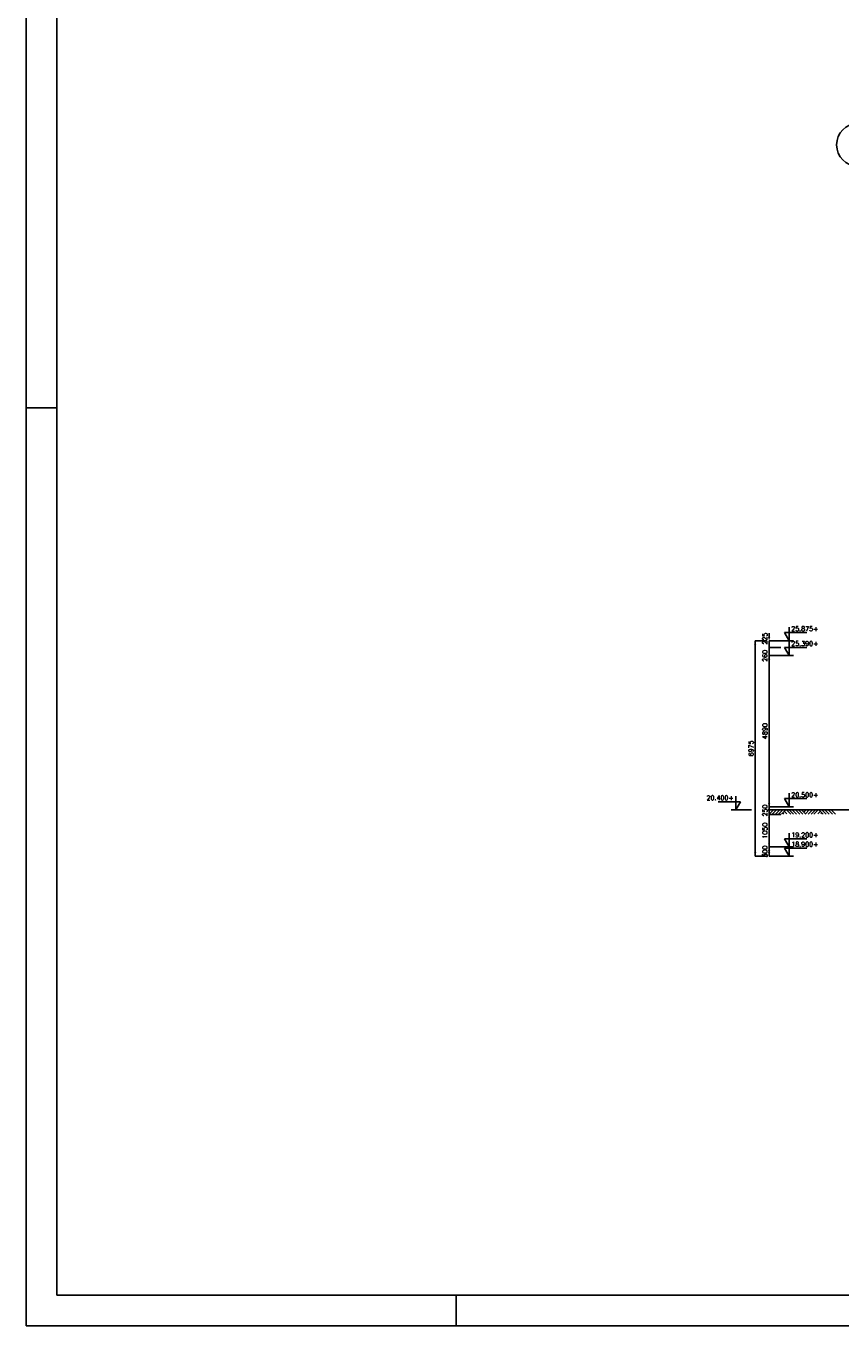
# Model space of a CAD drawing. Extents: x 0 to 118900, y 0 to 84100.
# Tile 1 of 20: x 0 to 26340, y 0 to 42050. Entities that reach past the tile are written whole.
import ezdxf
from ezdxf.enums import TextEntityAlignment as Align

# ---------------------------------------------------------------- set-up
doc = ezdxf.new("R2010")
doc.units = 0
doc.header["$LTSCALE"] = 60
doc.header["$MEASUREMENT"] = 0
doc.linetypes.add('DASHDOT', pattern=[25, 12.5, -6.25, 0, -6.25])
doc.layers.get('0').update_dxf_attribs({"linetype": 'CONTINUOUS'})
for name, color, linetype in [('HGTMAAT15', 3, 'CONTINUOUS'), ('KADER', 2, 'CONTINUOUS'), ('LAAG25', 4, 'CONTINUOUS'), ('MAAT15', 3, 'CONTINUOUS'), ('MAAT20', 4, 'CONTINUOUS'), ('STRAMIEN', 3, 'DASHDOT')]:
    doc.layers.add(name, color=color, linetype=linetype)
doc.styles.add('ROMANS', font='romans')

# ---------------------------------------------------------------- blocks, each defined once
blk = doc.blocks.new('2MAAIVEL')
at = {"linetype": 'Continuous'}
for points in [[(0, 0), (1.41, 1.41)], [(1, 0), (2.41, 1.41)], [(2, 0), (3.41, 1.41)], [(3, 0), (4.41, 1.41)], [(4, 0), (5.41, 1.41)], [(4.7, 0.08), (4.47, 0.31)], [(5.75, 0.08), (4.85, 0.98)], [(7.02, 0), (5.61, 1.41)], [(7.88, 0), (6.47, 1.41)], [(8.88, 0), (7.47, 1.41)], [(9.88, 0), (8.47, 1.41)], [(10.88, 0), (9.47, 1.41)], [(11.88, 0), (10.47, 1.41)], [(10.72, 1.16), (10.98, 1.41)], [(11.22, 0.66), (11.98, 1.41)], [(11.72, 0.16), (12.98, 1.41)], [(12.56, 0), (13.98, 1.41)], [(13.56, 0), (14.98, 1.41)], [(14.43, 0), (15.84, 1.41)], [(15.7, 0.08), (16.6, 0.98)], [(17.45, 0), (16.03, 1.41)], [(16.75, 0.08), (16.97, 0.31)], [(18.45, 0), (17.03, 1.41)], [(19.45, 0), (18.03, 1.41)], [(20.45, 0), (19.03, 1.41)], [(21.45, 0), (20.03, 1.41)]]:
    blk.add_lwpolyline(points, dxfattribs=at)
blk = doc.blocks.new('ZUHMAAT3')
at = {"layer": 'MAAT20'}
for p, q in [((-4.31, 0), (-4.31, 2.93)), ((-8.1, 1.75), (-3.3, 1.75)), ((-5.26, 0), (-0.92, 0)), ((-3.3, 1.75), (-4.31, 0))]:
    blk.add_line(p, q, dxfattribs=at)
blk = doc.blocks.new('ZUDIMTUS')
at = {"color": 3}
blk.add_solid([(0, 0), (-800, -240), (-800, 240)], dxfattribs=at)
blk = doc.blocks.new('ZUDIMEND')
blk.add_line((-800, 0), (-1600, 0))
at = {"color": 3}
blk.add_solid([(0, 0), (-800, -240), (-800, 240)], dxfattribs=at)
blk = doc.blocks.new('ZUHMAAT1')
at = {"layer": 'MAAT20'}
for p, q in [((4.31, 0), (4.31, 2.93)), ((5.26, 0), (0.92, 0)), ((3.3, 1.75), (4.31, 0)), ((8.1, 1.75), (3.3, 1.75))]:
    blk.add_line(p, q, dxfattribs=at)

msp = doc.modelspace()

# ---------------------------------------------------------------- linework, layer by layer
at = {"layer": 'KADER', "color": 3}
for p, q in [((0, 29700), (1000, 29700)), ((0, 29700), (1000, 29700)), ((13900, 0), (13900, 1000)), ((13900, 0), (13900, 1000))]:
    msp.add_line(p, q, dxfattribs=at)
msp.add_lwpolyline([(0, 0), (118900, 0), (118900, 0), (118900, 84100), (0, 84100)], close=True, dxfattribs=at)
msp.add_lwpolyline([(0, 0), (118900, 0), (118900, 0), (118900, 84100), (0, 84100)], close=True, dxfattribs=at)
at = {"layer": 'KADER'}
msp.add_lwpolyline([(1000, 1000), (117900, 1000), (117900, 1000), (117900, 83100), (1000, 83100)], close=True, dxfattribs=at)
msp.add_lwpolyline([(1000, 1000), (117900, 1000), (117900, 1000), (117900, 83100), (1000, 83100)], close=True, dxfattribs=at)
at = {"layer": 'LAAG25'}
msp.add_line((23989, 16697), (26722, 16697), dxfattribs=at)
at = {"layer": 'MAAT15'}
for p, q in [((23567, 15197), (23567, 22167)), ((23567, 22167), (23942, 22167)), ((24017, 21947), (24017, 22167)), ((24017, 22167), (24392, 22167)), ((24017, 21687), (24017, 21947)), ((24017, 21947), (24392, 21947)), ((24017, 16797), (24017, 21687)), ((24017, 21687), (24392, 21687)), ((24017, 16547), (24017, 16797)), ((24017, 16797), (24392, 16797)), ((24017, 15497), (24017, 16547)), ((24017, 16547), (24392, 16547)), ((23567, 15197), (23942, 15197)), ((24017, 15197), (24017, 15497)), ((24017, 15497), (24392, 15497)), ((24017, 15197), (24392, 15197))]:
    msp.add_line(p, q, dxfattribs=at)
at = {"layer": 'STRAMIEN', "linetype": 'Continuous'}
msp.add_circle((26886, 38208), 689, dxfattribs=at)

# ---------------------------------------------------------------- block references
at = {"layer": 'HGTMAAT15', "xscale": 150, "yscale": 150, "zscale": 150}
for name, p in [('ZUHMAAT1', (24017, 22167)), ('ZUHMAAT1', (24017, 21687)), ('ZUHMAAT3', (23584, 16697)), ('ZUHMAAT1', (24017, 16797)), ('ZUHMAAT1', (24017, 15497)), ('ZUHMAAT1', (24017, 15197))]:
    msp.add_blockref(name, p, dxfattribs=at)
at = {"layer": 'LAAG25', "xscale": 100, "yscale": 100, "zscale": 100}
msp.add_blockref('2MAAIVEL', (24018, 16556), dxfattribs=at)
at = {"layer": 'MAAT15', "xscale": 0.15, "yscale": 0.15, "zscale": 0.15}
for name, p, rotation in [('ZUDIMEND', (24017, 22167), 270), ('ZUDIMTUS', (23567, 22167), 90), ('ZUDIMTUS', (24017, 21687), 90), ('ZUDIMTUS', (24017, 16797), 270), ('ZUDIMTUS', (24017, 16547), 90), ('ZUDIMTUS', (24017, 15497), 270), ('ZUDIMTUS', (23567, 15197), 270), ('ZUDIMTUS', (24017, 15497), 90), ('ZUDIMTUS', (24017, 15197), 270)]:
    msp.add_blockref(name, p, dxfattribs=dict(at, rotation=rotation))

# ---------------------------------------------------------------- texts
at = {"layer": 'HGTMAAT15', "style": 'ROMANS'}
for s, p in [('25.875+', (24732, 22478)), ('25.390+', (24732, 21998)), ('20.500+', (24732, 17108)), ('19.200+', (24732, 15808)), ('18.900+', (24732, 15508))]:
    msp.add_text(s, height=150, dxfattribs=at).set_placement(p)
msp.add_text('20.400+', height=150, dxfattribs=at).set_placement((22869, 17009), align=Align.RIGHT)
at = {"layer": 'MAAT15', "style": 'ROMANS'}
for s, p in [('225', (23957, 22233)), ('260', (23957, 21675)), ('4890', (23957, 19242)), ('6975', (23507, 18682)), ('250', (23957, 16672)), ('1050', (23957, 16022)), ('300', (23957, 15347))]:
    msp.add_text(s, height=150, rotation=90, dxfattribs=at).set_placement(p, align=Align.CENTER)

doc.saveas('drawing.dxf')
